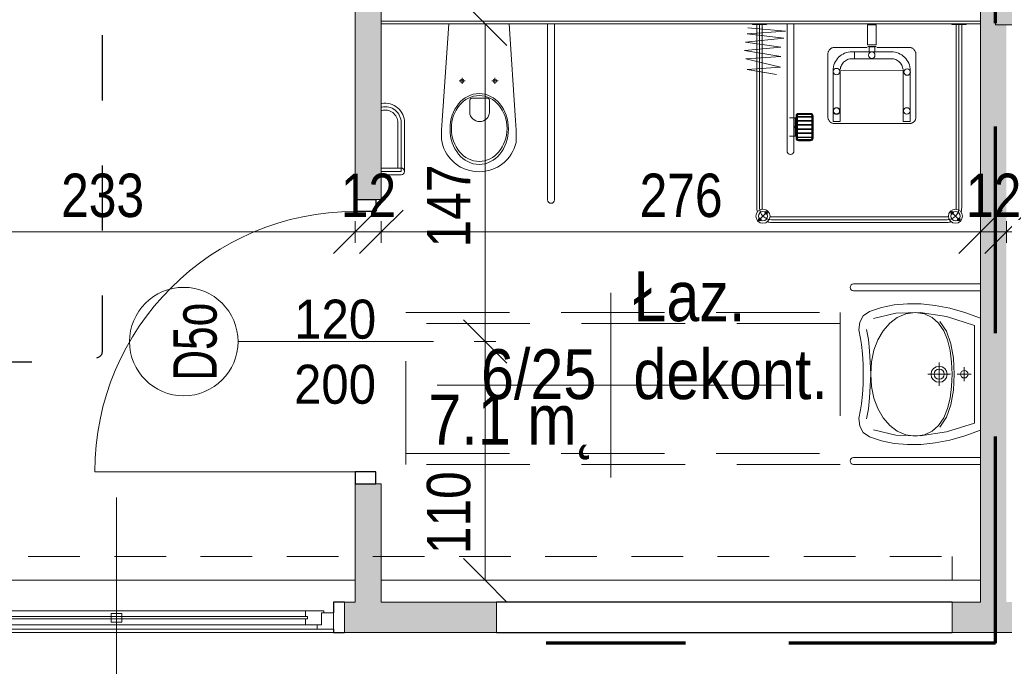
# Model space of a CAD drawing. Header units: centimetres. Extents: x -1631 to 21770, y -8842 to 3590.
# Tile 40 of 133: x -477 to -24, y 93 to 391. Entities that reach past the tile are written whole.
import ezdxf

# ---------------------------------------------------------------- set-up
doc = ezdxf.new("R2010")
doc.units = ezdxf.units.CM
for name, pattern in [('Dash', [60, 30, -30]), ('Długa kreska', [142.875, 95.25, -47.625]), ('Ponad', [39.688, 23.813, -15.875]), ('Ukryte', [71.438, 47.625, -23.813])]:
    doc.linetypes.add(name, pattern=pattern)
for name, color, linetype, lineweight in [('A-ANNO-DIMS', 211, 'Continuous', 13), ('A-ANNO-DIMS-100', 211, 'Continuous', 13), ('A-ANNO-NOTE', 131, 'Continuous', 9), ('A-AREA-IDEN', 2, 'Continuous', 13), ('A-DETL', 90, 'Continuous', 9), ('A-DETL-GENF', 92, 'Continuous', 9), ('A-DETL-HDLN', 90, 'Ukryte', 9), ('A-DETL-MEDM', 33, 'Continuous', 13), ('A-DOOR', 31, 'Continuous', 13), ('A-FLOR-OVHD', 1, 'Ponad', 9), ('A-GLAZ', 151, 'Continuous', 13), ('A-GLAZ-IDEN', 152, 'Continuous', 13), ('A-WALL', 113, 'Continuous', 13), ('A-WALL-FNSH', 113, 'Continuous', 13), ('A-WALL-PATT', 111, 'Continuous', 13), ('P-SANR-FIXT', 6, 'Continuous', 9), ('S-COLS', 52, 'Continuous', 13)]:
    doc.layers.add(name, color=color, linetype=linetype, lineweight=lineweight)
doc.styles.add('Arial', font='arial.ttf', dxfattribs={"width": 0.9, "height": 18})
doc.styles.add('Arial Narrow_5', font='ARIALN.TTF', dxfattribs={"height": 20})
doc.styles.add('Arial_1', font='arial.ttf', dxfattribs={"width": 0.7, "height": 20})
doc.styles.add('Arial_11', font='arial.ttf', dxfattribs={"width": 0.85, "height": 23})
doc.styles.add('Arial_13', font='arial.ttf', dxfattribs={"height": 0.2})
doc.dimstyles.new('Diagonal_1_100__0__wewnętrzne', dxfattribs={"dimscale": 30.48, "dimtxt": 20.468619, "dimasz": 0.656168, "dimexe": 0.164042, "dimexo": 0.0625, "dimgap": 0.032808, "dimtad": 1, "dimdec": 0, "dimdsep": 46, "dimtxsty": 'Arial Narrow_5', "dimblk1": 'OBLIQUE', "dimblk2": 'OBLIQUE', "dimsah": 1, "dimcen": 0.09, "dimazin": 0, "dimtfac": 1, "dimtdec": 4, "dimtix": 1, "dimtmove": 0, "dimatfit": 3, "dimfxl": 0, "dimtvp": 1, "dimtolj": 1, "dimtzin": 0, "dimarcsym": 0})
doc.dimstyles.new('Diagonal_1_100__0__wewnętrzne_2', dxfattribs={"dimscale": 30.48, "dimtxt": 20.468619, "dimasz": 0.656168, "dimexe": 0.164042, "dimexo": 0.0625, "dimgap": 0.032808, "dimtad": 1, "dimdec": 0, "dimdsep": 46, "dimtxsty": 'Arial Narrow_5', "dimblk1": 'OBLIQUE', "dimblk2": 'OBLIQUE', "dimsah": 1, "dimcen": 0.09, "dimazin": 0, "dimtfac": 1, "dimtdec": 4, "dimtix": 1, "dimtmove": 2, "dimatfit": 3, "dimfxl": 0, "dimtvp": 1, "dimtolj": 1, "dimtzin": 0, "dimarcsym": 0})

# ---------------------------------------------------------------- blocks, each defined once
blk = doc.blocks.new('M_Concrete-rengular-Column - 300 x 400mm-1795933-6_piętro IV __13_80 m_ - stan projektowany')
at = {"layer": 'S-COLS', "lineweight": 9}
blk.add_hatch(color=254, dxfattribs=at).paths.add_polyline_path([(15, -20), (15, 20), (-15, 20), (-15, -20)], flags=0)
for p, q in [((15, 20), (-15, 20)), ((-15, 20), (-15, -20)), ((15, -20), (15, 20)), ((-15, -20), (15, -20))]:
    blk.add_line(p, q, dxfattribs=at)
blk = doc.blocks.new('miska ustępowa dla N_35_5x54 wisząca koło narożna - Type 1-2357502-6_piętro IV __13_80 m_ - stan projektowany')
at = {"layer": 'P-SANR-FIXT'}
for p, q in [((-1.4, -19.5), (-4.56, -64.06)), ((29.22, -64.06), (26.4, -19.5)), ((44.09, -100.7), (44.09, -19.5)), ((47.21, -100.7), (47.21, -19.5)), ((4.69, -44.4), (4.69, -47.2)), ((19.8, -44.4), (19.8, -47.2)), ((3.32, -45.81), (6.14, -45.81)), ((18.43, -45.81), (21.25, -45.81)), ((16.4, -53.83), (9.09, -53.83)), ((8.17, -55.1), (8.17, -60.22)), ((17.32, -60.22), (17.32, -55.1)), ((-24.94, -65.13), (-24.94, -86)), ((-23.38, -65.13), (-23.38, -87.56)), ((-21.82, -65.13), (-21.82, -87.56)), ((-4.56, -64.06), (-4.88, -68.39)), ((29.58, -68.39), (29.22, -64.06)), ((-4.88, -68.39), (-4.82, -72.82)), ((29.53, -72.82), (29.58, -68.39)), ((-4.82, -72.82), (-4.57, -74.18)), ((-4.57, -74.18), (-4.19, -75.59)), ((-4.19, -75.59), (-3.69, -76.96)), ((-3.69, -76.96), (-3.07, -78.28)), ((28.07, -78.28), (28.69, -76.96)), ((28.69, -76.96), (29.19, -75.59)), ((29.19, -75.59), (29.57, -74.18)), ((29.57, -74.18), (29.53, -72.82)), ((-3.07, -78.28), (-2.34, -79.55)), ((-2.34, -79.55), (-1.51, -80.76)), ((-1.51, -80.76), (-0.58, -81.89)), ((25.58, -81.89), (26.51, -80.76)), ((26.51, -80.76), (27.34, -79.55)), ((27.34, -79.55), (28.07, -78.28)), ((-32.54, -86), (-23.38, -86)), ((-0.58, -81.89), (1.02, -83.46)), ((1.02, -83.46), (2.75, -84.77)), ((2.75, -84.77), (4.01, -85.53)), ((4.01, -85.53), (6.13, -86.55)), ((18.87, -86.55), (20.99, -85.53)), ((20.99, -85.53), (22.25, -84.77)), ((22.25, -84.77), (23.98, -83.46)), ((23.98, -83.46), (25.58, -81.89)), ((-23.38, -87.56), (-32.54, -87.56)), ((-23.38, -89.12), (-32.54, -89.12)), ((6.13, -86.55), (7.56, -87.01)), ((7.56, -87.01), (9.56, -87.48)), ((9.56, -87.48), (11.02, -87.67)), ((11.02, -87.67), (12.5, -87.75)), ((12.5, -87.75), (13.98, -87.67)), ((13.98, -87.67), (15.44, -87.48)), ((15.44, -87.48), (17.44, -87.01)), ((17.44, -87.01), (18.87, -86.55))]:
    blk.add_line(p, q, dxfattribs=at)
for centre in [(4.69, -45.81), (19.8, -45.81)]:
    blk.add_circle(centre, 0.825, dxfattribs=at)
for centre, radius, start, end in [((9.34, -54.98), 1.17, 102.2339, 185.8899), ((16.15, -54.98), 1.17, 354.1101, 77.7661), ((-30.79, -65.13), 8.97, 0, 99.9996), ((-30.79, -65.13), 7.41, 0, 102.1327), ((-30.79, -65.13), 5.85, 0, 105.4382), ((12.74, -60), 4.58, 182.8022, 357.1978), ((-23.38, -87.56), 1.56, 0, 90), ((-23.38, -87.56), 1.56, 270, 0), ((45.65, -100.7), 1.56, 180, 360)]:
    blk.add_arc(centre, radius, start, end, dxfattribs=at)
for centre, major_axis, ratio in [((12.55, -68.01), (0, 16.33), 0.823529), ((12.55, -67.76), (0, 15.16), 0.845174)]:
    blk.add_ellipse(centre, major_axis=major_axis, ratio=ratio, dxfattribs=at)
blk = doc.blocks.new('brodzik natryskowy dla N - Type 1-2359082-6_piętro IV __13_80 m_ - stan projektowany')
at = {"layer": 'P-SANR-FIXT'}
for p, q in [((-44.73, -21.36), (-27.37, -22.89)), ((-42.55, -19.8), (-42.55, -19.5)), ((-36.05, -19.8), (-42.55, -19.8)), ((-40.55, -19.8), (-40.55, -104.3)), ((-39.3, -19.5), (-39.3, -104.3)), ((-38.05, -19.8), (-38.05, -104.3)), ((-36.05, -19.5), (-36.05, -19.8)), ((-26.61, -19.7), (-26.61, -78.1)), ((-23.41, -78.1), (-23.41, -19.7)), ((14.45, -20.02), (10.54, -20.02)), ((10.54, -20.02), (10.54, -29.29)), ((14.45, -20.02), (14.45, -29.29)), ((49.36, -19.8), (49.36, -19.5)), ((55.86, -19.8), (49.36, -19.8)), ((51.36, -19.8), (51.36, -104.3)), ((52.61, -19.5), (52.61, -104.5)), ((53.86, -19.8), (53.86, -104.3)), ((55.86, -19.5), (55.86, -19.8)), ((-28.14, -26.21), (-45.75, -28)), ((-27.37, -22.89), (-44.99, -24.17)), ((-44.99, -24.17), (-28.14, -26.21)), ((-29.41, -30.3), (-46.26, -31.83)), ((-45.75, -28), (-29.41, -30.3)), ((-7.05, -31.52), (-7.23, -31.75)), ((-6.85, -31.31), (-7.05, -31.52)), ((-6.64, -31.11), (-6.85, -31.31)), ((-6.41, -30.93), (-6.64, -31.11)), ((-6.17, -30.77), (-6.41, -30.93)), ((-5.92, -30.64), (-6.17, -30.77)), ((-5.66, -30.53), (-5.92, -30.64)), ((-5.39, -30.45), (-5.66, -30.53)), ((-5.12, -30.4), (-5.39, -30.45)), ((-4.84, -30.38), (-5.12, -30.4)), ((10.32, -30.38), (-4.84, -30.38)), ((10.54, -29.29), (14.45, -29.29)), ((14.44, -30.04), (10.55, -30.01)), ((13.8, -30.17), (11.19, -30.17)), ((11.19, -30.17), (11.19, -32.44)), ((13.8, -32.44), (13.8, -30.17)), ((30.14, -30.38), (14.73, -30.38)), ((30.36, -30.45), (30.1, -30.4)), ((30.62, -30.53), (30.14, -30.38)), ((30.87, -30.64), (30.62, -30.53)), ((31.12, -30.78), (30.87, -30.64)), ((31.36, -30.94), (31.12, -30.78)), ((31.59, -31.12), (31.36, -30.94)), ((31.81, -31.32), (31.59, -31.12)), ((32.01, -31.54), (31.81, -31.32)), ((32.19, -31.77), (32.01, -31.54)), ((-46.26, -31.83), (-29.41, -34.64)), ((-29.41, -34.64), (-45.5, -35.66)), ((-45.5, -35.66), (-29.67, -39.5)), ((-7.7, -32.78), (-7.74, -33.05)), ((-7.74, -33.05), (-7.74, -62.59)), ((-7.62, -32.51), (-7.7, -32.78)), ((-7.51, -32.25), (-7.62, -32.51)), ((-7.38, -32), (-7.51, -32.25)), ((-7.23, -31.75), (-7.38, -32)), ((-4.32, -36.95), (-3.88, -36.24)), ((-3.88, -36.24), (-3.38, -35.57)), ((-3.38, -35.57), (-2.82, -34.95)), ((-2.82, -34.95), (-2.2, -34.39)), ((-2.2, -34.39), (-1.53, -33.88)), ((-1.53, -33.88), (-0.81, -33.45)), ((-0.81, -33.45), (-0.05, -33.08)), ((-0.05, -33.08), (0.75, -32.79)), ((0.76, -36.29), (0.31, -36.56)), ((0.75, -32.79), (1.58, -32.57)), ((1.25, -36.05), (0.76, -36.29)), ((1.76, -35.86), (1.25, -36.05)), ((1.58, -32.57), (2.44, -32.44)), ((2.29, -35.73), (1.76, -35.86)), ((2.84, -35.64), (2.29, -35.73)), ((2.44, -32.44), (4.41, -32.39)), ((3.4, -35.61), (2.84, -35.64)), ((4.41, -35.62), (3.4, -35.61)), ((22.33, -32.44), (3.78, -32.39)), ((3.78, -35.62), (21.37, -35.62)), ((4.41, -32.39), (4.41, -35.62)), ((11.19, -32.44), (13.8, -32.44)), ((21.37, -35.62), (21.94, -35.64)), ((21.94, -35.64), (22.49, -35.73)), ((23.2, -32.57), (22.33, -32.44)), ((22.49, -35.73), (23.02, -35.86)), ((23.02, -35.86), (23.53, -36.05)), ((24.03, -32.79), (23.2, -32.57)), ((23.53, -36.05), (24.01, -36.29)), ((24.01, -36.29), (24.47, -36.56)), ((24.83, -33.08), (24.03, -32.79)), ((25.59, -33.45), (24.83, -33.08)), ((26.31, -33.88), (25.59, -33.45)), ((26.98, -34.39), (26.31, -33.88)), ((27.59, -34.95), (26.98, -34.39)), ((28.16, -35.57), (27.59, -34.95)), ((28.66, -36.24), (28.16, -35.57)), ((29.09, -36.95), (28.66, -36.24)), ((32.35, -32.02), (32.19, -31.77)), ((32.49, -32.27), (32.35, -32.02)), ((32.6, -32.54), (32.49, -32.27)), ((32.68, -32.81), (32.6, -32.54)), ((32.74, -33.08), (32.68, -32.81)), ((32.74, -33.36), (32.74, -33.08)), ((32.74, -62.88), (32.74, -33.36)), ((-29.67, -39.5), (-44.99, -40.52)), ((-44.99, -40.52), (-31.46, -42.82)), ((-5.37, -41.1), (-5.32, -40.21)), ((-5.32, -40.21), (-5.19, -39.35)), ((-5.19, -39.35), (-4.98, -38.51)), ((-4.98, -38.51), (-4.68, -37.72)), ((-4.68, -37.72), (-4.32, -36.95)), ((-2.03, -40.05), (-2.11, -40.6)), ((-1.89, -39.51), (-2.03, -40.05)), ((-1.71, -39.01), (-1.89, -39.51)), ((-1.47, -38.52), (-1.71, -39.01)), ((-1.19, -38.06), (-1.47, -38.52)), ((-0.87, -37.64), (-1.19, -38.06)), ((-0.51, -37.24), (-0.87, -37.64)), ((-0.12, -36.88), (-0.51, -37.24)), ((0.31, -36.56), (-0.12, -36.88)), ((24.47, -36.56), (24.89, -36.88)), ((24.89, -36.88), (25.29, -37.24)), ((25.29, -37.24), (25.65, -37.64)), ((25.65, -37.64), (25.96, -38.06)), ((25.96, -38.06), (26.24, -38.52)), ((26.24, -38.52), (26.48, -39.01)), ((26.48, -39.01), (26.66, -39.51)), ((26.66, -39.51), (26.8, -40.05)), ((26.8, -40.05), (26.88, -40.6)), ((29.46, -37.72), (29.09, -36.95)), ((29.75, -38.51), (29.46, -37.72)), ((29.97, -39.35), (29.75, -38.51)), ((30.1, -40.21), (29.97, -39.35)), ((30.15, -41.1), (30.1, -40.21)), ((-5.29, -64.53), (-5.37, -41.1)), ((26.92, -40.93), (-2.15, -41.13)), ((-2.15, -41.13), (-2.15, -64.53)), ((26.92, -64.53), (26.92, -40.93)), ((30.07, -41.13), (30.07, -64.53)), ((-5.07, -58.95), (-5.13, -59.08)), ((-4.99, -58.83), (-5.07, -58.95)), ((-4.91, -58.71), (-4.99, -58.83)), ((-4.81, -58.61), (-4.91, -58.71)), ((-4.71, -58.52), (-4.81, -58.61)), ((-4.6, -58.43), (-4.71, -58.52)), ((-4.48, -58.36), (-4.6, -58.43)), ((-4.35, -58.3), (-4.48, -58.36)), ((-4.21, -58.25), (-4.35, -58.3)), ((-4.07, -58.21), (-4.21, -58.25)), ((-3.93, -58.19), (-4.07, -58.21)), ((-3.78, -58.18), (-3.93, -58.19)), ((-3.48, -58.21), (-3.63, -58.19)), ((-3.34, -58.25), (-3.48, -58.21)), ((-3.21, -58.3), (-3.34, -58.25)), ((-3.08, -58.36), (-3.21, -58.3)), ((-2.96, -58.43), (-3.08, -58.36)), ((-2.85, -58.52), (-2.96, -58.43)), ((-2.74, -58.61), (-2.85, -58.52)), ((-2.65, -58.71), (-2.74, -58.61)), ((-2.56, -58.83), (-2.65, -58.71)), ((-2.49, -58.95), (-2.56, -58.83)), ((-2.43, -59.08), (-2.49, -58.95)), ((-22.41, -62.85), (-25.41, -62.85)), ((-22.81, -71.35), (-22.81, -62.85)), ((-22.61, -71.35), (-22.61, -62.85)), ((-22.41, -72.3), (-22.41, -61.9)), ((-22.11, -72.3), (-22.11, -61.9)), ((-21.81, -72.3), (-21.81, -61.9)), ((-21.81, -62.2), (-15.21, -62.2)), ((-21.81, -62.5), (-15.21, -62.5)), ((-21.31, -60.8), (-15.71, -60.8)), ((-21.31, -61.1), (-15.71, -61.1)), ((-21.31, -61.4), (-15.71, -61.4)), ((-15.21, -61.9), (-15.21, -72.3)), ((-14.91, -61.9), (-14.91, -72.3)), ((-14.61, -61.9), (-14.61, -72.3)), ((-7.74, -62.59), (-7.74, -62.87)), ((-7.74, -62.87), (-7.7, -63.14)), ((-7.7, -63.14), (-7.62, -63.41)), ((-7.62, -63.41), (-7.52, -63.68)), ((-5.23, -59.5), (-5.24, -59.65)), ((-5.24, -59.65), (-5.23, -59.79)), ((-5.21, -59.35), (-5.23, -59.5)), ((-5.23, -59.79), (-5.21, -59.94)), ((-5.18, -59.21), (-5.21, -59.35)), ((-5.21, -59.94), (-5.18, -60.08)), ((-5.13, -59.08), (-5.18, -59.21)), ((-5.18, -60.08), (-5.13, -60.21)), ((-5.13, -60.21), (-5.07, -60.34)), ((-5.07, -60.34), (-4.99, -60.46)), ((-4.99, -60.46), (-4.91, -60.58)), ((-4.91, -60.58), (-4.81, -60.68)), ((-4.81, -60.68), (-4.71, -60.77)), ((-4.71, -60.77), (-4.6, -60.86)), ((-4.6, -60.86), (-4.48, -60.93)), ((-4.48, -60.93), (-4.35, -60.99)), ((-4.35, -60.99), (-4.21, -61.04)), ((-4.21, -61.04), (-4.07, -61.08)), ((-4.07, -61.08), (-3.93, -61.1)), ((-3.93, -61.1), (-3.78, -61.11)), ((-3.78, -61.11), (-3.63, -61.1)), ((-3.63, -61.1), (-3.48, -61.08)), ((-3.48, -61.08), (-3.34, -61.04)), ((-3.34, -61.04), (-3.21, -60.99)), ((-3.21, -60.99), (-3.08, -60.93)), ((-3.08, -60.93), (-2.96, -60.86)), ((-2.96, -60.86), (-2.85, -60.77)), ((-2.85, -60.77), (-2.74, -60.68)), ((-2.74, -60.68), (-2.65, -60.58)), ((-2.65, -60.58), (-2.56, -60.46)), ((-2.56, -60.46), (-2.49, -60.34)), ((-2.49, -60.34), (-2.43, -60.21)), ((-2.38, -59.21), (-2.43, -59.08)), ((-2.43, -60.21), (-2.38, -60.08)), ((-2.34, -59.35), (-2.38, -59.21)), ((-2.38, -60.08), (-2.34, -59.94)), ((-2.32, -59.5), (-2.34, -59.35)), ((-2.34, -59.94), (-2.32, -59.79)), ((-2.31, -59.65), (-2.32, -59.5)), ((-2.32, -59.79), (-2.31, -59.65)), ((32.51, -63.71), (32.61, -63.44)), ((32.61, -63.44), (32.69, -63.17)), ((32.69, -63.17), (32.74, -62.88)), ((-21.81, -64.1), (-15.21, -64.1)), ((-21.81, -64.4), (-15.21, -64.4)), ((-21.81, -66), (-15.21, -66)), ((-21.81, -66.3), (-15.21, -66.3)), ((-21.81, -67.9), (-15.21, -67.9)), ((-7.52, -63.68), (-7.4, -63.93)), ((-7.4, -63.93), (-7.25, -64.17)), ((-7.25, -64.17), (-7.07, -64.4)), ((-7.07, -64.4), (-6.88, -64.61)), ((-6.88, -64.61), (-6.67, -64.81)), ((-6.67, -64.81), (-6.44, -64.99)), ((-6.44, -64.99), (-6.2, -65.14)), ((-6.2, -65.14), (-5.95, -65.27)), ((-5.95, -65.27), (-5.69, -65.38)), ((-5.69, -65.38), (-5.41, -65.46)), ((-5.41, -65.46), (-5.13, -65.51)), ((-2.15, -64.53), (-5.29, -64.53)), ((-5.13, -65.51), (29.82, -65.51)), ((26.92, -64.53), (30.07, -64.53)), ((29.82, -65.51), (30.1, -65.51)), ((30.1, -65.51), (30.38, -65.46)), ((30.38, -65.46), (30.65, -65.39)), ((30.65, -65.39), (30.92, -65.28)), ((30.92, -65.28), (31.17, -65.16)), ((31.17, -65.16), (31.41, -65.01)), ((31.41, -65.01), (31.64, -64.84)), ((31.64, -64.84), (31.85, -64.64)), ((31.85, -64.64), (32.05, -64.43)), ((32.05, -64.43), (32.22, -64.21)), ((32.22, -64.21), (32.38, -63.96)), ((32.38, -63.96), (32.51, -63.71)), ((-22.41, -71.35), (-25.41, -71.35)), ((-21.81, -68.2), (-15.21, -68.2)), ((-21.81, -69.8), (-15.21, -69.8)), ((-21.81, -70.1), (-15.21, -70.1)), ((-21.81, -71.7), (-15.21, -71.7)), ((-21.81, -72), (-15.21, -72)), ((-15.71, -72.8), (-21.31, -72.8)), ((-15.71, -73.1), (-21.31, -73.1)), ((-15.71, -73.4), (-21.31, -73.4)), ((-35.25, -105.75), (-40.13, -110.63)), ((47.11, -108.55), (-33.8, -108.55)), ((48.56, -105.75), (53.43, -110.63)), ((-33.8, -109.8), (47.11, -109.8)), ((47.11, -111.05), (-33.8, -111.05))]:
    blk.add_line(p, q, dxfattribs=at)
for centre, radius in [((12.42, -34), 1.5), ((-3.77, -41.55), 1.5), ((28.71, -41.74), 1.5), ((-3.85, -59.74), 1.5), ((28.59, -59.68), 1.5), ((-37.69, -108.19), 3.25), ((-37.69, -108.19), 2.1), ((-36.21, -106.7), 0.62), ((-36.21, -106.7), 0.32), ((51, -108.19), 3.25), ((49.51, -106.7), 0.62), ((51, -108.19), 2.1), ((49.51, -106.7), 0.32), ((-39.18, -109.67), 0.62), ((-39.18, -109.67), 0.32), ((52.48, -109.67), 0.62), ((52.48, -109.67), 0.32)]:
    blk.add_circle(centre, radius, dxfattribs=at)
for centre, radius, start, end in [((-21.31, -61.9), 1.1, 90, 180), ((-21.31, -61.9), 0.8, 90, 180), ((-21.31, -61.9), 0.5, 90, 180), ((-15.71, -61.9), 1.1, 360, 90), ((-15.71, -61.9), 0.8, 360, 90), ((-15.71, -61.9), 0.5, 360, 90), ((-21.31, -72.3), 1.1, 180, 270), ((-21.31, -72.3), 0.8, 180, 270), ((-21.31, -72.3), 0.5, 180, 270), ((-15.71, -72.3), 0.5, 270, 360), ((-15.71, -72.3), 0.8, 270, 360), ((-15.71, -72.3), 1.1, 270, 360), ((-25.01, -78.1), 1.6, 180, 360), ((-33.8, -104.3), 6.75, 180, 196.4965), ((-33.8, -104.3), 5.5, 180, 270), ((-33.8, -104.3), 4.25, 180, 188.8511), ((47.11, -104.3), 5.5, 270, 360), ((47.11, -104.3), 4.25, 351.1489, 360), ((47.11, -104.3), 6.75, 343.5035, 360), ((-33.8, -104.3), 4.25, 261.1489, 270), ((47.11, -104.3), 4.25, 270, 278.8511), ((-33.8, -104.3), 6.75, 253.5035, 270), ((47.11, -104.3), 6.75, 270, 286.4965)]:
    blk.add_arc(centre, radius, start, end, dxfattribs=at)
blk.add_ellipse((-23.14, -67.1), major_axis=(0, 0.325), ratio=0.224951, dxfattribs=at)
blk = doc.blocks.new('umywalka dla N_65x56 koło - Type 1-1264895-6_piętro IV __13_80 m_ - stan projektowany')
at = {"layer": 'P-SANR-FIXT'}
for p, q in [((-29.1, 64.4), (-29.1, 6)), ((-25.9, 64.4), (-25.9, 6)), ((50.9, 64.4), (50.9, 6)), ((54.1, 6), (54.1, 64.4)), ((-14.43, 59.97), (-16.38, 57.12)), ((-11.49, 61.58), (-14.43, 59.97)), ((-7.9, 62.01), (-11.49, 61.58)), ((-3.96, 61.28), (-7.9, 62.01)), ((-1.14, 60.72), (-3.96, 61.28)), ((3.08, 60.29), (-1.14, 60.72)), ((7.9, 60.04), (3.08, 60.29)), ((12.5, 60.01), (7.9, 60.04)), ((17.1, 60.04), (12.5, 60.01)), ((21.92, 60.29), (17.1, 60.04)), ((26.14, 60.72), (21.92, 60.29)), ((28.96, 61.28), (26.14, 60.72)), ((32.9, 62.01), (28.96, 61.28)), ((36.49, 61.58), (32.9, 62.01)), ((39.43, 59.97), (36.49, 61.58)), ((41.38, 57.12), (39.43, 59.97)), ((-16.38, 57.12), (-18.22, 51.51)), ((-13.17, 55.28), (-15.64, 44.98)), ((-8.14, 58.51), (-3.44, 57.63)), ((-3.44, 57.63), (1.64, 57.08)), ((1.52, 55.04), (-3.33, 53.22)), ((6.84, 56.17), (1.52, 55.04)), ((1.64, 57.08), (6.99, 56.74)), ((12.52, 56.56), (6.84, 56.17)), ((6.99, 56.74), (12.48, 56.52)), ((12.48, 56.52), (17.98, 56.74)), ((18.18, 56.17), (12.52, 56.56)), ((17.98, 56.74), (23.33, 57.08)), ((23.49, 55.04), (18.18, 56.17)), ((23.33, 57.08), (28.41, 57.63)), ((28.31, 53.22), (23.49, 55.04)), ((28.41, 57.63), (33.11, 58.51)), ((40.64, 44.98), (38.17, 55.28)), ((43.22, 51.51), (41.38, 57.12)), ((-18.22, 51.51), (-19.42, 45.69)), ((-7.59, 50.79), (-11.11, 47.81)), ((-3.33, 53.22), (-7.59, 50.79)), ((32.54, 50.79), (28.31, 53.22)), ((36.03, 47.81), (32.54, 50.79)), ((44.42, 45.69), (43.22, 51.51)), ((-19.42, 45.69), (-19.97, 39.64)), ((-11.11, 47.81), (-13.79, 44.33)), ((38.68, 44.33), (36.03, 47.81)), ((44.97, 39.64), (44.42, 45.69)), ((-15.64, 44.98), (-15.95, 33.74)), ((-13.79, 44.33), (-15.49, 40.42)), ((40.36, 40.42), (38.68, 44.33)), ((40.95, 33.74), (40.64, 44.98)), ((-19.97, 39.64), (-19.89, 33.38)), ((-15.49, 40.42), (-16.08, 36.14)), ((40.95, 36.14), (40.36, 40.42)), ((44.89, 33.38), (44.97, 39.64)), ((-19.89, 33.38), (-19.18, 26.89)), ((-16.08, 36.14), (-15.49, 31.83)), ((-15.95, 33.74), (-14.09, 21.65)), ((-15.49, 31.83), (-13.8, 28.22)), ((38.67, 28.22), (40.36, 31.83)), ((39.09, 21.65), (40.95, 33.74)), ((40.36, 31.83), (40.95, 36.14)), ((44.18, 26.89), (44.89, 33.38)), ((-13.8, 28.22), (-11.14, 25.26)), ((9.04, 26.47), (9.85, 27.66)), ((9.85, 27.66), (11.04, 28.47)), ((11.04, 28.47), (12.5, 28.76)), ((11.61, 27.13), (12.5, 27.31)), ((12.5, 30.26), (12.5, 19.76)), ((12.5, 28.76), (13.96, 28.47)), ((12.5, 27.31), (13.39, 27.13)), ((13.96, 28.47), (15.15, 27.66)), ((15.15, 27.66), (15.96, 26.47)), ((36.01, 25.26), (38.67, 28.22)), ((-19.18, 26.89), (-17.85, 20.17)), ((-7.38, 21.71), (-11.89, 24.74)), ((-11.14, 25.26), (-7.63, 22.92)), ((-7.63, 22.92), (-3.39, 21.17)), ((7.16, 25.01), (17.84, 25.01)), ((8.75, 25.01), (9.04, 26.47)), ((9.04, 23.56), (8.75, 25.01)), ((9.85, 22.36), (9.04, 23.56)), ((10.2, 25.01), (10.38, 25.91)), ((10.38, 24.12), (10.2, 25.01)), ((10.38, 25.91), (10.87, 26.64)), ((10.87, 23.39), (10.38, 24.12)), ((10.87, 26.64), (11.61, 27.13)), ((11.61, 22.89), (10.87, 23.39)), ((12.5, 22.71), (11.61, 22.89)), ((13.39, 22.89), (12.5, 22.71)), ((13.39, 27.13), (14.13, 26.64)), ((14.13, 23.39), (13.39, 22.89)), ((14.13, 26.64), (14.62, 25.91)), ((14.62, 24.12), (14.13, 23.39)), ((14.62, 25.91), (14.8, 25.01)), ((14.8, 25.01), (14.62, 24.12)), ((15.96, 23.56), (15.15, 22.36)), ((15.96, 26.47), (16.25, 25.01)), ((16.25, 25.01), (15.96, 23.56)), ((28.26, 21.17), (32.5, 22.92)), ((36.76, 24.74), (32.25, 21.71)), ((32.5, 22.92), (36.01, 25.26)), ((42.85, 20.17), (44.18, 26.89)), ((-17.85, 20.17), (-15.89, 13.2)), ((-14.09, 21.65), (-10.01, 8.8)), ((-1.64, 19.63), (-7.38, 21.71)), ((-3.39, 21.17), (1.45, 19.96)), ((5.06, 18.42), (-1.64, 19.63)), ((1.45, 19.96), (6.76, 19.26)), ((12.43, 18.04), (5.06, 18.42)), ((6.76, 19.26), (12.43, 19.04)), ((11.04, 21.56), (9.85, 22.36)), ((12.5, 21.26), (11.04, 21.56)), ((12.43, 19.04), (18.1, 19.26)), ((19.81, 18.42), (12.43, 18.04)), ((13.96, 21.56), (12.5, 21.26)), ((15.15, 22.36), (13.96, 21.56)), ((18.1, 19.26), (23.42, 19.96)), ((26.51, 19.63), (19.81, 18.42)), ((23.42, 19.96), (28.26, 21.17)), ((32.25, 21.71), (26.51, 19.63)), ((35.01, 8.8), (39.09, 21.65)), ((40.89, 13.2), (42.85, 20.17)), ((10.75, 13.48), (10.89, 14.16)), ((10.89, 14.16), (11.26, 14.71)), ((11.26, 14.71), (11.82, 15.09)), ((11.82, 15.09), (12.5, 15.23)), ((12.5, 16.73), (12.5, 10.22)), ((12.5, 15.23), (13.18, 15.09)), ((13.18, 15.09), (13.74, 14.71)), ((13.74, 14.71), (14.11, 14.16)), ((14.11, 14.16), (14.25, 13.48)), ((-15.89, 13.2), (-13.31, 6)), ((15.75, 13.48), (9.25, 13.48)), ((10.89, 12.8), (10.75, 13.48)), ((11.26, 12.24), (10.89, 12.8)), ((11.82, 11.86), (11.26, 12.24)), ((12.5, 11.72), (11.82, 11.86)), ((13.18, 11.86), (12.5, 11.72)), ((13.74, 12.24), (13.18, 11.86)), ((14.11, 12.8), (13.74, 12.24)), ((14.25, 13.48), (14.11, 12.8)), ((38.31, 6), (40.89, 13.2)), ((-10.01, 8.8), (12.5, 8.8)), ((12.5, 8.8), (35.01, 8.8))]:
    blk.add_line(p, q, dxfattribs=at)
for centre in [(-27.5, 64.4), (52.5, 64.4)]:
    blk.add_arc(centre, 1.6, 360, 180, dxfattribs=at)
blk = doc.blocks.new('DRZWI 1S - automatyczna etykieta - Drzwi 120 _łazienkowe_-2397572-6_piętro IV __13_80 m_ - stan projektowany')
at = {"layer": 'A-DETL-GENF'}
for p, q in [((-65.5, 3.5), (-60, 3.5)), ((-65.5, -6), (-65.5, 3.5)), ((-60, 3.5), (-60, -6)), ((60, 3.5), (65.5, 3.5)), ((60, -6), (60, 3.5)), ((65.5, 3.5), (65.5, -6)), ((-60, -6), (-65.5, -6)), ((65.5, -6), (60, -6))]:
    blk.add_line(p, q, dxfattribs=at)
at = {"layer": 'A-DETL-MEDM', "lineweight": 25}
for p, q in [((-65.5, -6), (-65.5, 3.5)), ((-65.5, 3.5), (-60, 3.5)), ((-60, 3.5), (-60, -6)), ((60, 3.5), (60, -6)), ((65.5, 3.5), (60, 3.5)), ((65.5, -6), (65.5, 3.5)), ((-60, -6), (-65.5, -6)), ((60, -6), (65.5, -6))]:
    blk.add_line(p, q, dxfattribs=at)
at = {"layer": 'A-DOOR'}
blk.add_line((60, -6), (60, -126), dxfattribs=at)
blk.add_arc((60, -6), 120, 180, 270, dxfattribs=at)
blk = doc.blocks.new('Okno - automatyczna etykieta - 200x165 _projektowane_-2623157-6_piętro IV __13_80 m_ - stan projektowany')
at = {"layer": 'A-GLAZ'}
for p, q in [((-92.5, 5.5), (-100, 5.5)), ((-100, 5.5), (-100, -2)), ((-100, 5.5), (100, 5.5)), ((-92.5, 3.5), (-92.5, 5.5)), ((92.5, 5.5), (-92.5, 5.5)), ((100, 5.5), (92.5, 5.5)), ((92.5, 5.5), (92.5, 3.5)), ((100, -2), (100, 5.5)), ((-87, 3.5), (-94.5, 3.5)), ((-94.5, 3.5), (-94.5, -2)), ((-94.5, -2), (-94.5, 3.5)), ((-94.5, 3.5), (-92.5, 3.5)), ((88, 0.75), (-88, 0.75)), ((-88, 0.75), (-88, -0.25)), ((-88, -0.25), (-88, 0.75)), ((-88, 0.75), (-87, 0.75)), ((-87, 0.75), (-87, 3.5)), ((87, 3.5), (-87, 3.5)), ((2.5, 2.25), (-2.5, 2.25)), ((-2.5, 2.25), (-2.5, -1.75)), ((2.5, -1.75), (2.5, 2.25)), ((94.5, 3.5), (87, 3.5)), ((87, 3.5), (87, 0.75)), ((87, 0.75), (88, 0.75)), ((88, -0.25), (88, 0.75)), ((88, 0.75), (88, -0.25)), ((92.5, 3.5), (94.5, 3.5)), ((94.5, -2), (94.5, 3.5)), ((94.5, 3.5), (94.5, -2)), ((-100, -2), (-94.5, -2)), ((-94.5, -2), (-95.5, -2)), ((-95.5, -2), (-95.5, -3)), ((-95.5, -3), (-87, -3)), ((-88, -0.25), (88, -0.25)), ((-87, -0.25), (-88, -0.25)), ((-87, -3), (-87, -0.25)), ((87, -3), (-87, -3)), ((-2.5, -1.75), (2.5, -1.75)), ((87, -0.25), (87, -3)), ((88, -0.25), (87, -0.25)), ((87, -3), (95.5, -3)), ((95.5, -2), (94.5, -2)), ((94.5, -2), (100, -2)), ((95.5, -3), (95.5, -2))]:
    blk.add_line(p, q, dxfattribs=at)
blk = doc.blocks.new('DIMBLOCK96-6_piętro IV __13_80 m_ - stan projektowany')
at = {"layer": 'A-ANNO-DIMS-100', "transparency": 16777216}
for p, q in [((-22.62, 292.9), (-12.62, 302.9)), ((285.38, 292.9), (295.38, 302.9)), ((-22.62, 287.9), (-22.62, 297.9)), ((285.38, 287.9), (285.38, 297.9)), ((-22.62, 292.9), (-32.62, 282.9)), ((285.38, 292.9), (-22.62, 292.9)), ((-22.62, 292.9), (-22.62, 287.9)), ((285.38, 292.9), (275.38, 282.9)), ((285.38, 292.9), (285.38, 287.9))]:
    blk.add_line(p, q, dxfattribs=at)
at = {"layer": 'A-ANNO-DIMS-100', "color": 0, "transparency": 16777216, "insert": (112.37, 319.75), "char_height": 20, "width": 45.6158, "attachment_point": 1, "line_spacing_factor": 0.974696, "style": 'Arial Narrow_5'}
blk.add_mtext('308', dxfattribs=at)
blk = doc.blocks.new('_Oblique')
at = {"color": 0, "linetype": 'ByBlock', "lineweight": -2}
blk.add_line((-0.5, -0.5), (0.5, 0.5), dxfattribs=at)
blk = doc.blocks.new('DIMBLOCK97-6_piętro IV __13_80 m_ - stan projektowany')
at = {"layer": 'A-ANNO-DIMS-100', "transparency": 16777216}
for p, q in [((-34.62, 292.9), (-24.62, 302.9)), ((-22.62, 292.9), (-12.62, 302.9)), ((-34.62, 287.9), (-34.62, 297.9)), ((-22.62, 287.9), (-22.62, 297.9)), ((-34.62, 292.9), (-44.62, 282.9)), ((-22.62, 292.9), (-34.62, 292.9)), ((-34.62, 292.9), (-34.62, 287.9)), ((-22.62, 292.9), (-32.62, 282.9)), ((-22.62, 292.9), (-22.62, 287.9))]:
    blk.add_line(p, q, dxfattribs=at)
at = {"layer": 'A-ANNO-DIMS-100', "color": 0, "transparency": 16777216, "insert": (-41.29, 319.75), "char_height": 20, "width": 30.4105, "attachment_point": 1, "line_spacing_factor": 0.974696, "style": 'Arial Narrow_5'}
blk.add_mtext('12', dxfattribs=at)
blk = doc.blocks.new('DIMBLOCK98-6_piętro IV __13_80 m_ - stan projektowany')
at = {"layer": 'A-ANNO-DIMS-100', "transparency": 16777216}
for p, q in [((-310.62, 292.9), (-300.62, 302.9)), ((-34.62, 292.9), (-24.62, 302.9)), ((-310.62, 287.9), (-310.62, 297.9)), ((-34.62, 287.9), (-34.62, 297.9)), ((-310.62, 292.9), (-320.62, 282.9)), ((-34.62, 292.9), (-310.62, 292.9)), ((-310.62, 292.9), (-310.62, 287.9)), ((-34.62, 292.9), (-44.62, 282.9)), ((-34.62, 292.9), (-34.62, 287.9))]:
    blk.add_line(p, q, dxfattribs=at)
at = {"layer": 'A-ANNO-DIMS-100', "color": 0, "transparency": 16777216, "insert": (-191.63, 319.75), "char_height": 20, "width": 45.6158, "attachment_point": 1, "line_spacing_factor": 0.974696, "style": 'Arial Narrow_5'}
blk.add_mtext('276', dxfattribs=at)
blk = doc.blocks.new('DIMBLOCK99-6_piętro IV __13_80 m_ - stan projektowany')
at = {"layer": 'A-ANNO-DIMS-100', "transparency": 16777216}
for p, q in [((-322.62, 292.9), (-312.62, 302.9)), ((-310.62, 292.9), (-300.62, 302.9)), ((-322.62, 287.9), (-322.62, 297.9)), ((-310.62, 287.9), (-310.62, 297.9)), ((-322.62, 292.9), (-332.62, 282.9)), ((-310.62, 292.9), (-322.62, 292.9)), ((-322.62, 292.9), (-322.62, 287.9)), ((-310.62, 292.9), (-320.62, 282.9)), ((-310.62, 292.9), (-310.62, 287.9))]:
    blk.add_line(p, q, dxfattribs=at)
at = {"layer": 'A-ANNO-DIMS-100', "color": 0, "transparency": 16777216, "insert": (-329.29, 319.75), "char_height": 20, "width": 30.4105, "attachment_point": 1, "line_spacing_factor": 0.974696, "style": 'Arial Narrow_5'}
blk.add_mtext('12', dxfattribs=at)
blk = doc.blocks.new('DIMBLOCK100-6_piętro IV __13_80 m_ - stan projektowany')
at = {"layer": 'A-ANNO-DIMS-100', "transparency": 16777216}
for p, q in [((-555.62, 292.9), (-545.62, 302.9)), ((-322.62, 292.9), (-312.62, 302.9)), ((-555.62, 287.9), (-555.62, 297.9)), ((-322.62, 287.9), (-322.62, 297.9)), ((-555.62, 292.9), (-565.62, 282.9)), ((-322.62, 292.9), (-555.62, 292.9)), ((-555.62, 292.9), (-555.62, 287.9)), ((-322.62, 292.9), (-332.62, 282.9)), ((-322.62, 292.9), (-322.62, 287.9))]:
    blk.add_line(p, q, dxfattribs=at)
at = {"layer": 'A-ANNO-DIMS-100', "color": 0, "transparency": 16777216, "insert": (-458.13, 319.75), "char_height": 20, "width": 45.6158, "attachment_point": 1, "line_spacing_factor": 0.974696, "style": 'Arial Narrow_5'}
blk.add_mtext('233', dxfattribs=at)
blk = doc.blocks.new('METKA_POMIESZCZENIA2 - Rozbudowana krótka - bez ramki-2403173-6_piętro IV __13_80 m_ - stan projektowany')
at = {"layer": 'A-AREA-IDEN'}
for p, q in [((0, 0.425), (0, 0)), ((0.0976, 0), (-0.8, 0)), ((-0.8, 0), (0.8, 0)), ((0, 0), (0, -0.425))]:
    blk.add_line(p, q, dxfattribs=at)
blk = doc.blocks.new('DIMBLOCK177-6_piętro IV __13_80 m_ - stan projektowany')
at = {"layer": 'A-ANNO-DIMS-100', "transparency": 16777216}
for p, q in [((-262.8, 242.33), (-272.8, 252.33)), ((-267.8, 242.33), (-257.8, 242.33)), ((-262.8, 242.33), (-267.8, 242.33)), ((-262.8, 132.33), (-262.8, 242.33)), ((-262.8, 242.33), (-252.8, 232.33)), ((-262.8, 132.33), (-272.8, 142.33)), ((-267.8, 132.33), (-257.8, 132.33)), ((-262.8, 132.33), (-267.8, 132.33)), ((-262.8, 132.33), (-252.8, 122.33))]:
    blk.add_line(p, q, dxfattribs=at)
at = {"layer": 'A-ANNO-DIMS-100', "color": 0, "transparency": 16777216, "insert": (-289.65, 144.35), "char_height": 20, "width": 45.6158, "attachment_point": 1, "rotation": 90, "line_spacing_factor": 0.974696, "style": 'Arial Narrow_5'}
blk.add_mtext('110', dxfattribs=at)
blk = doc.blocks.new('DIMBLOCK178-6_piętro IV __13_80 m_ - stan projektowany')
at = {"layer": 'A-ANNO-DIMS-100', "transparency": 16777216}
for p, q in [((-262.8, 388.83), (-272.8, 398.83)), ((-267.8, 388.83), (-257.8, 388.83)), ((-262.8, 388.83), (-267.8, 388.83)), ((-262.8, 242.33), (-262.8, 388.83)), ((-262.8, 388.83), (-252.8, 378.83)), ((-262.8, 242.33), (-272.8, 252.33)), ((-267.8, 242.33), (-257.8, 242.33)), ((-262.8, 242.33), (-267.8, 242.33)), ((-262.8, 242.33), (-252.8, 232.33))]:
    blk.add_line(p, q, dxfattribs=at)
at = {"layer": 'A-ANNO-DIMS-100', "color": 0, "transparency": 16777216, "insert": (-289.65, 285.68), "char_height": 20, "width": 45.6158, "attachment_point": 1, "rotation": 90, "line_spacing_factor": 0.974696, "style": 'Arial Narrow_5'}
blk.add_mtext('147', dxfattribs=at)
blk = doc.blocks.new('Okno_LD_typ 100 - metka _ wys_parapetu-2491833-6_piętro IV __13_80 m_ - stan projektowany')
at = {"layer": 'A-GLAZ-IDEN'}
blk.add_line((0, 1.8925), (0, -0.3919), dxfattribs=at)
blk.add_circle((0, -0.0919), 0.3, dxfattribs=at)
at = {"layer": 'A-GLAZ-IDEN', "insert": (0.4711, 0.6634), "char_height": 0.2, "width": 0.48783, "attachment_point": 3, "rotation": 90, "line_spacing_factor": 0.936439, "style": 'Arial_13', "bg_fill": 3, "box_fill_scale": 1.25, "bg_fill_color": 256, "bg_fill_true_color": 13158600, "bg_fill_transparency": 0}
blk.add_mtext('\\pt1.27,2.54,3.81,5.08,6.35,7.62,8.89,10.16,11.43,12.7,13.97,15.24,16.51,17.78,19.05,20.32,21.59,22.86,24.13,25.4,26.67,27.94,29.21,30.48,31.75,33.02,34.29,35.56,36.83,38.1,39.37,40.64;hp= ', dxfattribs=at)

msp = doc.modelspace()

# ---------------------------------------------------------------- hatches: boundary and pattern name
at = {"layer": 'A-WALL-PATT'}
h = msp.add_hatch(color=9, dxfattribs=at)
h.paths.add_polyline_path([(-22.62, 122.33), (-22.62, 388.33), (-27.62, 388.33), (-27.62, 428.33), (-22.62, 428.33), (-22.62, 465.83), (-34.62, 465.83), (-34.62, 122.33)], flags=0)
h.paths.add_polyline_path([(-34.62, 566.83), (-22.62, 566.83), (-22.62, 873.33), (-27.62, 873.33), (-27.62, 903.33), (-22.62, 903.33), (-22.62, 908.33), (-34.62, 908.33), (-34.62, 625.33)], flags=0)
h = msp.add_hatch(color=9, dxfattribs=at)
h.paths.add_polyline_path([(-313.12, 122.33), (-310.62, 122.33), (-310.62, 176.83), (-322.62, 176.83), (-322.62, 122.33)], flags=0)
h.paths.add_polyline_path([(-310.62, 307.83), (-310.62, 465.83), (-322.62, 465.83), (-322.62, 307.83), (-313.12, 307.83)], flags=0)
h.paths.add_polyline_path([(-310.62, 610.83), (-310.62, 647.83), (-322.62, 647.83), (-322.62, 610.83), (-313.12, 610.83)], flags=0)
h.paths.add_polyline_path([(-322.62, 757.83), (-310.62, 757.83), (-310.62, 896.33), (-322.62, 896.33), (-322.62, 788.28)], flags=0)
h = msp.add_hatch(color=9, dxfattribs=at)
h.paths.add_polyline_path([(-537.36, 108.33), (-532.62, 108.33), (-532.62, 122.33), (-552.62, 122.33), (-552.62, 108.33)], flags=0)
h.paths.add_polyline_path([(-327.62, 108.33), (-257.62, 108.33), (-257.62, 122.33), (-327.62, 122.33)], flags=0)
h.paths.add_polyline_path([(-47.62, 108.33), (22.38, 108.33), (22.38, 122.33), (-47.62, 122.33)], flags=0)
h.paths.add_polyline_path([(232.38, 108.33), (302.38, 108.33), (302.38, 122.33), (232.38, 122.33)], flags=0)
h.paths.add_polyline_path([(492.38, 108.33), (527.38, 108.33), (527.38, 122.33), (492.38, 122.33)], flags=0)

# ---------------------------------------------------------------- linework, layer by layer
at = {"layer": 'A-ANNO-NOTE', "lineweight": 13}
msp.add_line((-286.62, 242.33), (-376.62, 242.33), dxfattribs=at)
msp.add_line((-286.62, 242.33), (-376.62, 242.33), dxfattribs=at)
msp.add_circle((-401.62, 242.33), 25, dxfattribs=at)
at = {"layer": 'A-DETL', "linetype": 'Długa kreska', "lineweight": 70}
for q in [(-27.62, 800.33), (-234.62, 103.33)]:
    msp.add_line((-27.62, 103.33), q, dxfattribs=at)
at = {"layer": 'A-DETL', "linetype": 'Dash', "lineweight": 25}
msp.add_open_spline([(-561.62, 233.02), (-511.61, 233.02), (-497.78, 233.02), (-439.12, 233.02), (-439.12, 251.36), (-439.12, 296.62), (-439.12, 1289.33), (-439.12, 1326.28), (-439.12, 1329.11), (-439.12, 1432.79), (-439.12, 1435.62), (-439.12, 1472.57), (-476.08, 1472.57), (-478.91, 1472.57), (-555.62, 1472.57)], degree=3, knots=[0, 0, 0, 0, 1.339676, 2.332925, 3.669947, 15.221807, 26.977257, 38.268666, 39.837617, 41.033347, 42.602298, 43.441538, 44.280778, 45.554838, 45.554838, 45.554838, 45.554838], dxfattribs=at)
at = {"layer": 'A-DETL-HDLN'}
for p, q in [((-299.27, 255.73), (-99.27, 255.73)), ((-299.27, 185.73), (-299.27, 255.73)), ((-99.27, 255.73), (-99.27, 185.73)), ((-99.27, 250.73), (-299.27, 250.73)), ((-299.27, 190.73), (-99.27, 190.73)), ((-99.27, 185.73), (-299.27, 185.73))]:
    msp.add_line(p, q, dxfattribs=at)
at = {"layer": 'A-FLOR-OVHD'}
for p in [(-552.62, 143.33), (-47.62, 132.33)]:
    msp.add_line(p, (-47.62, 143.33), dxfattribs=at)
at = {"layer": 'A-WALL', "lineweight": 9}
for p, q in [((-322.62, 465.83), (-322.62, 307.83)), ((-310.62, 307.83), (-310.62, 465.83)), ((-34.62, 465.83), (-34.62, 122.33)), ((-313.12, 307.83), (-310.62, 307.83)), ((-322.62, 176.83), (-322.62, 122.33)), ((-310.62, 176.83), (-313.12, 176.83)), ((-310.62, 122.33), (-310.62, 176.83)), ((-555.62, 132.33), (-322.62, 132.33)), ((-310.62, 132.33), (-34.62, 132.33)), ((-322.62, 122.33), (-327.62, 122.33)), ((-257.62, 122.33), (-310.62, 122.33)), ((-34.62, 122.33), (-47.62, 122.33)), ((-332.62, 108.33), (-913.62, 108.33)), ((-327.62, 108.33), (-257.62, 108.33)), ((-47.62, 108.33), (22.38, 108.33))]:
    msp.add_line(p, q, dxfattribs=at)
at = {"layer": 'A-WALL'}
for p, q in [((-34.62, 390.08), (-310.62, 390.08)), ((-327.62, 122.33), (-327.62, 108.33)), ((-257.62, 108.33), (-257.62, 122.33)), ((-47.62, 122.33), (-47.62, 108.33))]:
    msp.add_line(p, q, dxfattribs=at)
at = {"layer": 'A-WALL', "color": 7, "lineweight": 25}
for p, q in [((-327.62, 122.33), (-332.62, 122.33)), ((-332.62, 122.33), (-332.62, 117.33)), ((-47.62, 122.33), (-257.62, 122.33)), ((-332.62, 109.83), (-332.62, 108.33)), ((-332.62, 108.33), (-327.62, 108.33)), ((-257.62, 108.33), (-47.62, 108.33))]:
    msp.add_line(p, q, dxfattribs=at)
at = {"layer": 'A-WALL-FNSH', "color": 250, "lineweight": 9}
msp.add_line((-310.62, 388.83), (-34.62, 388.83), dxfattribs=at)

# ---------------------------------------------------------------- block references
at = {"layer": 'A-AREA-IDEN', "xscale": 99.99999999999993, "yscale": 99.99999999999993, "zscale": 99.99999999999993}
msp.add_blockref('METKA_POMIESZCZENIA2 - Rozbudowana krótka - bez ramki-2403173-6_piętro IV __13_80 m_ - stan projektowany', (-204.9, 222.28), dxfattribs=at)
at = {"layer": 'A-DOOR', "rotation": 269.9999999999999}
msp.add_blockref('DRZWI 1S - automatyczna etykieta - Drzwi 120 _łazienkowe_-2397572-6_piętro IV __13_80 m_ - stan projektowany', (-316.62, 242.33), dxfattribs=at)
at = {"layer": 'A-GLAZ', "rotation": 180}
msp.add_blockref('Okno - automatyczna etykieta - 200x165 _projektowane_-2623157-6_piętro IV __13_80 m_ - stan projektowany', (-432.62, 115.33), dxfattribs=at)
at = {"layer": 'P-SANR-FIXT'}
for name, p in [('miska ustępowa dla N_35_5x54 wisząca koło narożna - Type 1-2357502-6_piętro IV __13_80 m_ - stan projektowany', (-278.08, 408.33)), ('brodzik natryskowy dla N - Type 1-2359082-6_piętro IV __13_80 m_ - stan projektowany', (-97.12, 408.33))]:
    msp.add_blockref(name, p, dxfattribs=at)
at = {"layer": 'P-SANR-FIXT', "rotation": 90.00000000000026}
msp.add_blockref('umywalka dla N_65x56 koło - Type 1-1264895-6_piętro IV __13_80 m_ - stan projektowany', (-28.62, 214.83), dxfattribs=at)
at = {"layer": 'S-COLS', "lineweight": 9}
msp.add_blockref('M_Concrete-rengular-Column - 300 x 400mm-1795933-6_piętro IV __13_80 m_ - stan projektowany', (-12.62, 408.33), dxfattribs=at)

# ---------------------------------------------------------------- texts
at = {"layer": 'A-ANNO-NOTE', "lineweight": 211, "insert": (-396.33, 242.3), "char_height": 20, "width": 37.03, "attachment_point": 5, "rotation": 90, "line_spacing_factor": 0.936439, "style": 'Arial_1'}
msp.add_mtext('\\pt88.9,177.8,266.7,355.6,444.5,533.4,622.3,711.2,800.1,889,977.9,1066.8,1155.7,1244.6,1333.5,1422.4,1511.3,1600.2,1689.1,1778,1866.9,1955.8,2044.7,2133.6,2222.5,2311.4,2400.3,2489.2,2578.1,2667,2755.9,2844.8;D5o', dxfattribs=at)
at = {"layer": 'A-ANNO-NOTE', "lineweight": 211, "char_height": 18, "width": 38.07, "attachment_point": 5, "line_spacing_factor": 0.936439, "style": 'Arial'}
for s, insert in [('\\pt114.3,228.6,342.9,457.2,571.5,685.8,800.1,914.4,1028.7,1143,1257.3,1371.6,1485.9,1600.2,1714.5,1828.8,1943.1,2057.4,2171.7,2286,2400.3,2514.6,2628.9,2743.2,2857.5,2971.8,3086.1,3200.4,3314.7,3429,3543.3,3657.6;120', (-331.86, 252.56)), ('\\pt114.3,228.6,342.9,457.2,571.5,685.8,800.1,914.4,1028.7,1143,1257.3,1371.6,1485.9,1600.2,1714.5,1828.8,1943.1,2057.4,2171.7,2286,2400.3,2514.6,2628.9,2743.2,2857.5,2971.8,3086.1,3200.4,3314.7,3429,3543.3,3657.6;200', (-331.95, 222.56))]:
    msp.add_mtext(s, dxfattribs=dict(at, insert=insert))
at = {"layer": 'A-AREA-IDEN', "char_height": 23, "line_spacing_factor": 0.936439, "style": 'Arial_11'}
for s, insert, width, attachment_point in [('\\pt84.99995,169.9999,255.00008,340.00003,424.99998,509.99993,595.00011,680.00006,765.00001,849.99996,934.99991,1020.00009,1105.00004,1189.99999,1274.99994,1359.99989,1445.00007,1530.00002,1614.99997,1699.99992,1785.0001,1870.00005,1955,2039.99995,2124.9999,2210.00008,2295.00003,2379.99998,2464.99993,2550.00011,2635.00006,2720.00001;Łaz.\\Pdekont.', (-194.47, 215.5), 89.42, 7), ('\\pt84.99995,169.9999,255.00008,340.00003,424.99998,509.99993,595.00011,680.00006,765.00001,849.99996,934.99991,1020.00009,1105.00004,1189.99999,1274.99994,1359.99989,1445.00007,1530.00002,1614.99997,1699.99992,1785.0001,1870.00005,1955,2039.99995,2124.9999,2210.00008,2295.00003,2379.99998,2464.99993,2550.00011,2635.00006,2720.00001;6/25', (-211.56, 215.5), 52.87, 9), ('\\pt84.99995,169.9999,255.00008,340.00003,424.99998,509.99993,595.00011,680.00006,765.00001,849.99996,934.99991,1020.00009,1105.00004,1189.99999,1274.99994,1359.99989,1445.00007,1530.00002,1614.99997,1699.99992,1785.0001,1870.00005,1955,2039.99995,2124.9999,2210.00008,2295.00003,2379.99998,2464.99993,2550.00011,2635.00006,2720.00001;7.1 m˛', (-211.56, 217.89), 76.5, 3)]:
    msp.add_mtext(s, dxfattribs=dict(at, insert=insert, width=width, attachment_point=attachment_point))

# ---------------------------------------------------------------- dimensions: what is measured, and where the dimension line sits
at = {"layer": 'A-ANNO-DIMS'}
for base, p1, p2, override, picture, middle in [((-262.79823187, 388.82555458), (-267.79823187, 242.32555458), (-267.79823187, 388.82555458), {"dimpost": '<>', "dimfxl": 146.5}, 'DIMBLOCK178-6_piętro IV __13_80 m_ - stan projektowany', (-276.31307553, 308.48925159)), ((-262.8, 242.33), (-267.8, 132.33), (-267.8, 242.33), {"dimpost": '<>', "dimfxl": 110}, 'DIMBLOCK177-6_piętro IV __13_80 m_ - stan projektowany', (-276.31, 167.16))]:
    dim = msp.add_linear_dim(base=base, p1=p1, p2=p2, angle=90, dimstyle='Diagonal_1_100__0__wewnętrzne_2', override=override, dxfattribs=at)
    dim.commit()
    dim.dimension.update_dxf_attribs({"geometry": picture, "text_midpoint": middle, "dimtype": 160, "text_rotation": 90})
for base, p1, p2, override, picture, middle in [((-555.62, 292.9), (-322.62, 287.9), (-555.62, 287.9), {"dimpost": '<>', "dimfxl": 233}, 'DIMBLOCK100-6_piętro IV __13_80 m_ - stan projektowany', (-439.12, 304.11)), ((-322.62, 292.9), (-310.62, 287.9), (-322.62, 287.9), {"dimpost": '<>', "dimfxl": 12}, 'DIMBLOCK99-6_piętro IV __13_80 m_ - stan projektowany', (-316.62, 303.94)), ((-310.62, 292.9), (-34.62, 287.9), (-310.62, 287.9), {"dimpost": '<>', "dimfxl": 276}, 'DIMBLOCK98-6_piętro IV __13_80 m_ - stan projektowany', (-172.62, 304.11)), ((-34.62, 292.9), (-22.62, 287.9), (-34.62, 287.9), {"dimpost": '<>', "dimfxl": 12}, 'DIMBLOCK97-6_piętro IV __13_80 m_ - stan projektowany', (-28.62, 303.94)), ((-22.62, 292.9), (285.38, 287.9), (-22.62, 287.9), {"dimpost": '<>', "dimfxl": 308}, 'DIMBLOCK96-6_piętro IV __13_80 m_ - stan projektowany', (131.38, 304.11))]:
    dim = msp.add_linear_dim(base=base, p1=p1, p2=p2, dimstyle='Diagonal_1_100__0__wewnętrzne', override=override, dxfattribs=at)
    dim.commit()
    dim.dimension.update_dxf_attribs({"geometry": picture, "text_midpoint": middle})

# ---------------------------------------------------------------- next in the draw order: block references
at = {"layer": 'A-GLAZ-IDEN', "xscale": 99.99999999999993, "yscale": 99.99999999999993, "zscale": 99.99999999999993}
msp.add_blockref('Okno_LD_typ 100 - metka _ wys_parapetu-2491833-6_piętro IV __13_80 m_ - stan projektowany', (-432.62, -18.79), dxfattribs=at)

doc.saveas('drawing.dxf')
